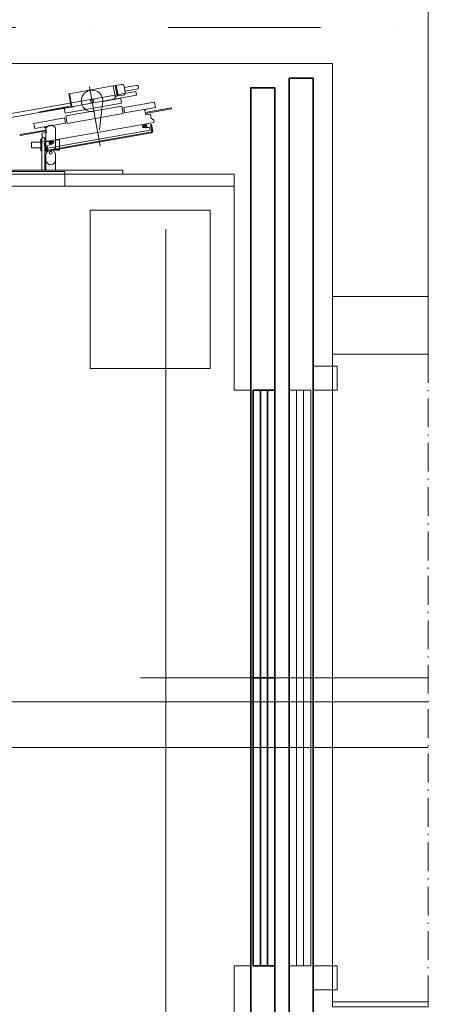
# Model space of a CAD drawing. Header units: millimetres. Extents: x 213386 to 459888, y 74252 to 208052.
# Tile 33 of 256: x 389325 to 390206, y 120597 to 122649. Entities that reach past the tile are written whole.
import ezdxf

# ---------------------------------------------------------------- set-up
doc = ezdxf.new("R2010")
doc.units = ezdxf.units.MM
doc.linetypes.add('ACAD_ISO10W100', pattern=[18.5, 12, -3, 0.5, -3])
doc.linetypes.add('ČERCHOVANÁ', pattern=[25.4, 12.7, -6.35, 0, -6.35])
for name, color, linetype, lineweight in [('NOVÁ TENKÁ', 255, 'Continuous', 0), ('NOVÁ TLUSTÁ', 255, 'Continuous', 0), ('OBRYSY', 255, 'Continuous', 0), ('OSY', 255, 'Continuous', 0), ('TENKA', 255, 'Continuous', 0), ('TEXT_35', 255, 'Continuous', 0), ('ŽB', 255, 'Continuous', 0)]:
    doc.layers.add(name, color=color, linetype=linetype, lineweight=lineweight)

# ---------------------------------------------------------------- blocks, each defined once
blk = doc.blocks.new('ev výtah')
at = {"layer": 'NOVÁ TENKÁ'}
for p, q in [((29915.4, 10892.4), (29915.4, 13392.4)), ((30010.4, 10892.4), (30010.4, 13392.4)), ((31110.4, 11297.4), (31110.4, 12972.4)), ((31085.4, 11297.4), (31085.4, 12947.4)), ((31085.4, 11650.4), (31085.4, 11876.4)), ((31115.4, 11876.4), (31115.4, 11650.4)), ((31118.4, 11529.4), (31118.4, 11861.9)), ((31222.7, 11794), (31274.5, 11500.7)), ((31230.6, 11795.4), (31282.3, 11502.1)), ((31164.9, 11719.4), (31176.9, 11719.4)), ((31164.9, 11700.4), (31164.9, 11719.4)), ((31176.9, 11700.4), (31176.9, 11719.4)), ((31118.4, 11697.9), (31185.9, 11697.9)), ((31158.9, 11700.4), (31182.9, 11700.4)), ((31158.9, 11697.9), (31158.9, 11700.4)), ((31182.9, 11697.9), (31182.9, 11700.4)), ((31185.9, 11697.9), (31185.9, 11691.9)), ((31118.4, 11691.9), (31185.9, 11691.9)), ((31118.4, 11689.4), (31151, 11689.4)), ((31158.9, 11691.9), (31158.9, 11689.4)), ((31168.9, 11689.4), (31158.9, 11689.4)), ((31164.9, 11688.4), (31164.9, 11689.4)), ((31179.9, 11689.4), (31168.9, 11689.4)), ((31182.9, 11689.4), (31179.9, 11689.4)), ((31182.9, 11691.9), (31182.9, 11689.4)), ((31204.7, 11689.4), (31182.9, 11689.4)), ((31151, 11669.4), (31118.4, 11669.4)), ((31168.4, 11669.4), (31160.4, 11669.4)), ((31160.4, 11669.4), (31160.4, 11661.4)), ((31181.4, 11661.4), (31160.4, 11661.4)), ((31164.9, 11669.4), (31164.9, 11670.4)), ((31179.9, 11669.4), (31168.9, 11669.4)), ((31181.4, 11669.4), (31179.9, 11669.4)), ((31204.7, 11669.4), (31181.4, 11669.4)), ((31181.4, 11669.4), (31181.4, 11661.4)), ((31115.4, 11650.4), (31085.4, 11650.4)), ((31110.4, 11529.4), (31118.4, 11529.4)), ((30060.4, 11492.4), (30060.4, 10892.4)), ((31282.3, 11502.1), (31274.5, 11500.7)), ((29460.4, 11132.4), (29410.4, 11132.4)), ((29410.4, 11132.4), (29410.4, 11082.4)), ((29460.4, 11082.4), (29460.4, 11132.4)), ((30660.4, 11132.4), (30710.4, 11132.4)), ((30660.4, 11082.4), (30660.4, 11132.4)), ((30710.4, 11132.4), (30710.4, 11082.4)), ((29410.4, 11082.4), (29460.4, 11082.4)), ((29460.4, 11092.4), (30660.4, 11092.4)), ((30710.4, 11082.4), (30660.4, 11082.4))]:
    blk.add_line(p, q, dxfattribs=at)
at = {"layer": 'NOVÁ TENKÁ', "ltscale": 0.25}
for p, q in [((31190.6, 11743), (31192.6, 11743.4)), ((31190.6, 11743), (31200.2, 11688.8)), ((31192.6, 11743.4), (31202.1, 11689.2)), ((31176.6, 11698.9), (31177.4, 11700.1)), ((31176.6, 11698.9), (31197.2, 11581.7)), ((31177.4, 11700.1), (31180.8, 11700.7)), ((31180.8, 11700.7), (31186.6, 11696.6)), ((31186.6, 11696.6), (31195.5, 11698.2)), ((31195.5, 11698.2), (31197.2, 11688.3)), ((31205.1, 11712.6), (31216, 11714.5)), ((31216.4, 11648.6), (31205.1, 11712.6)), ((31227.3, 11650.5), (31216, 11714.5)), ((31240.4, 11702.5), (31238.4, 11702.2)), ((31249.1, 11641.6), (31238.4, 11702.2)), ((31251.1, 11642), (31240.4, 11702.5)), ((31157.9, 11687), (31196.2, 11469.3)), ((31196.2, 11469.3), (31157.9, 11687)), ((31160.2, 11685.1), (31159.8, 11687.3)), ((31159.8, 11687.3), (31160.2, 11685.1)), ((31160.2, 11685.1), (31197.8, 11471.9)), ((31160.2, 11685.1), (31197.8, 11471.9)), ((31174.1, 11692.9), (31160.3, 11690.4)), ((31160.3, 11690.4), (31174.1, 11692.9)), ((31174.4, 11690.9), (31160.6, 11688.5)), ((31174.4, 11690.9), (31160.6, 11688.5)), ((31164.1, 11686), (31169.5, 11687)), ((31164.1, 11686), (31183, 11579.2)), ((31169.5, 11687), (31174.7, 11672.7)), ((31179.6, 11680.1), (31171.3, 11678.7)), ((31174.4, 11690.9), (31174.1, 11692.9)), ((31174.1, 11692.9), (31174.4, 11690.9)), ((31176.2, 11675.3), (31174.7, 11683.5)), ((31178.4, 11688.6), (31178.4, 11673.3)), ((31197.2, 11688.3), (31200.2, 11688.8)), ((31202.1, 11689.2), (31207.6, 11690.1)), ((31207.2, 11692.1), (31208.7, 11692.4)), ((31207.6, 11690.1), (31207.2, 11692.1)), ((31174.7, 11672.7), (31178.4, 11673.3)), ((31215.7, 11645.4), (31231.4, 11648.1)), ((31236.3, 11528.2), (31215.7, 11645.4)), ((31216.4, 11648.6), (31227.3, 11650.5)), ((31231.4, 11648.1), (31252.1, 11531)), ((31237.5, 11649.7), (31247.4, 11651.5)), ((31237.5, 11649.7), (31258.4, 11531.6)), ((31247.4, 11651.5), (31250.8, 11632.3)), ((31249.1, 11641.6), (31251.1, 11642)), ((31251, 11636.9), (31250.1, 11641.8)), ((31277.7, 11640.6), (31250.2, 11635.7)), ((31251, 11636.9), (31277.6, 11641.6)), ((31277.6, 11641.6), (31293.9, 11549)), ((31292.2, 11598.4), (31168.3, 11576.6)), ((31201.8, 11472.3), (31183, 11579.2)), ((31217.9, 11464.5), (31197.2, 11581.7)), ((31203.5, 11577.7), (31257.5, 11571.4)), ((31261.6, 11570.8), (31268.2, 11533.3)), ((31252.1, 11531), (31236.3, 11528.2)), ((31258.4, 11531.6), (31268.2, 11533.3)), ((31272.8, 11541.2), (31272.1, 11545.1)), ((31272.2, 11545.2), (31293.9, 11549)), ((31294.7, 11545.1), (31272.8, 11541.2)), ((31295.1, 11543.1), (31273.1, 11539.2)), ((31275, 11528.4), (31273.1, 11539.2)), ((31275.1, 11539.6), (31274.8, 11541.6)), ((31293.1, 11542.8), (31292.7, 11544.7)), ((31294.7, 11545.1), (31294, 11549)), ((31297, 11532.3), (31295.1, 11543.1)), ((31238.1, 11525.4), (31249, 11527.4)), ((31249.4, 11461.4), (31238.1, 11525.4)), ((31260.2, 11463.3), (31249, 11527.4)), ((31280.8, 11524.3), (31292.9, 11526.5)), ((31282.9, 11524.7), (31287.3, 11499.7)), ((31290.8, 11526.1), (31295.2, 11501.1)), ((31207.2, 11488.5), (31210.9, 11489.2)), ((31216.1, 11474.9), (31210.9, 11489.2)), ((31197.8, 11471.9), (31198.2, 11469.7)), ((31197.8, 11471.9), (31198.2, 11469.7)), ((31213.2, 11471.3), (31199.4, 11468.9)), ((31199.4, 11468.9), (31213.2, 11471.3)), ((31213.5, 11469.3), (31199.7, 11466.9)), ((31213.5, 11469.3), (31199.7, 11466.9)), ((31201.8, 11472.3), (31207.2, 11473.3)), ((31214.3, 11483.2), (31206, 11481.7)), ((31207.2, 11473.3), (31207.2, 11488.5)), ((31210.9, 11478.3), (31209.4, 11486.6)), ((31213.2, 11471.3), (31213.5, 11469.3)), ((31213.2, 11471.3), (31213.5, 11469.3)), ((31222.5, 11464.3), (31226.6, 11470.1)), ((31226.6, 11470.1), (31235.4, 11471.7)), ((31233.7, 11481.5), (31236.6, 11482)), ((31235.4, 11471.7), (31233.7, 11481.5)), ((31236.6, 11482), (31246.2, 11427.9)), ((31238.6, 11482.4), (31244, 11483.3)), ((31238.6, 11482.4), (31248.2, 11428.2)), ((31244.4, 11481.4), (31244, 11483.3)), ((31244.4, 11481.4), (31245.9, 11481.6)), ((31259.5, 11467.8), (31257.9, 11476.6)), ((31217.9, 11464.5), (31219.1, 11463.7)), ((31219.1, 11463.7), (31222.5, 11464.3)), ((31249.4, 11461.4), (31260.2, 11463.3)), ((31246.2, 11427.9), (31248.2, 11428.2))]:
    blk.add_line(p, q, dxfattribs=at)
at = {"layer": 'NOVÁ TENKÁ', "lineweight": 35}
for p, q in [((28810.4, 11182.4), (31310.4, 11182.4)), ((31310.4, 11182.4), (31310.4, 11132.4)), ((31310.4, 11132.4), (28810.4, 11132.4))]:
    blk.add_line(p, q, dxfattribs=at)
at = {"layer": 'NOVÁ TENKÁ', "ltscale": 0.25}
for points in [[(31238.4, 11702.2), (31240.4, 11702.5), (31250.2, 11646.9), (31248.3, 11646.5), (31247.4, 11651.5)], [(31251.1, 11642), (31249.1, 11641.6), (31248.3, 11646.5), (31250.2, 11646.9)]]:
    blk.add_lwpolyline(points, close=True, dxfattribs=at)
at = {"layer": 'NOVÁ TENKÁ', "linetype": 'Continuous'}
blk.add_lwpolyline([(31035.4, 11347.4), (30705.4, 11347.4), (30705.4, 11597.4), (31035.4, 11597.4)], close=True, dxfattribs=at)
at = {"layer": 'NOVÁ TENKÁ'}
for points in [[(28910.4, 11297.4), (29460.4, 11297.4), (29460.4, 11262.4)], [(31110.4, 11297.4), (30660.4, 11297.4), (30660.4, 11262.4)], [(29460.4, 11167.4), (30060.4, 11167.4)], [(30060.4, 11167.4), (30660.4, 11167.4)], [(29460.4, 11152.4), (30060.4, 11152.4)], [(30060.4, 11152.4), (30660.4, 11152.4)]]:
    blk.add_lwpolyline(points, dxfattribs=at)
at = {"layer": 'NOVÁ TENKÁ', "lineweight": 35}
for points in [[(28830.4, 11262.4), (31290.4, 11262.4), (31290.4, 11212.4), (28830.4, 11212.4)], [(30060.4, 11212.4), (30060.4, 11257.4), (29460.4, 11257.4), (29460.4, 11212.4)], [(30660.4, 11212.4), (30660.4, 11257.4), (30060.4, 11257.4), (30060.4, 11212.4)]]:
    blk.add_lwpolyline(points, close=True, dxfattribs=at)
for points in [[(29460.4, 11242.4), (30060.4, 11242.4)], [(29460.4, 11227.4), (30060.4, 11227.4)], [(30060.4, 11242.4), (30660.4, 11242.4)], [(30060.4, 11227.4), (30660.4, 11227.4)]]:
    blk.add_lwpolyline(points, dxfattribs=at)
at = {"layer": 'NOVÁ TENKÁ'}
for points in [[(30060.4, 11137.4), (30060.4, 11182.4), (29460.4, 11182.4), (29460.4, 11137.4)], [(30660.4, 11137.4), (30660.4, 11182.4), (30060.4, 11182.4), (30060.4, 11137.4)]]:
    blk.add_lwpolyline(points, close=True, dxfattribs=at)
blk.add_circle((31154.9, 11679.4), 3, dxfattribs=at)
at = {"layer": 'NOVÁ TENKÁ', "ltscale": 0.25}
for centre, radius in [((31175.4, 11679.4), 3), ((31262.7, 11593.3), 3.4), ((31210.2, 11482.4), 3)]:
    blk.add_circle(centre, radius, dxfattribs=at)
at = {"layer": 'NOVÁ TENKÁ'}
for centre, radius, start, end in [((31151, 11681.4), 8, 41.8103, 90), ((31159.9, 11689.4), 4, 221.8103, 318.1897), ((31168.9, 11681.4), 8, 90, 138.1897), ((31151, 11677.4), 8, 270, 318.1897), ((31159.9, 11669.4), 4, 41.8103, 138.1897), ((31168.9, 11677.4), 8, 221.8103, 270)]:
    blk.add_arc(centre, radius, start, end, dxfattribs=at)
at = {"layer": 'NOVÁ TENKÁ', "ltscale": 0.25}
for centre, radius, start, end in [((31160.8, 11687.5), 3, 100, 190), ((31160.8, 11687.5), 3, 100, 190), ((31160.8, 11687.5), 1, 100, 190), ((31160.8, 11687.5), 1, 100, 190), ((31262.7, 11593.3), 22.5, 256.5423, 190), ((31271.2, 11551.1), 6, 190, 280), ((31292.1, 11531.4), 5, 280, 10), ((31279.9, 11529.3), 5, 190, 280), ((31291.3, 11500.4), 4, 190, 10), ((31199.2, 11469.8), 3, 190, 280), ((31199.2, 11469.8), 3, 190, 280), ((31199.2, 11469.8), 1, 190, 280), ((31199.2, 11469.8), 1, 190, 280)]:
    blk.add_arc(centre, radius, start, end, dxfattribs=at)
at = {"layer": 'NOVÁ TENKÁ'}
for centre, major_axis, ratio, start_param, end_param in [((31140.3, 11679.4), (-10.4, 0), 0.964205, 4.712389, 7.853982), ((31204.7, 11679.4), (0, 10), 0.72542, 3.141593, 6.283185)]:
    blk.add_ellipse(centre, major_axis=major_axis, ratio=ratio, start_param=start_param, end_param=end_param, dxfattribs=at)

msp = doc.modelspace()

# ---------------------------------------------------------------- linework, layer by layer
at = {"layer": 'NOVÁ TLUSTÁ', "ltscale": 5}
for points in [[(389976.638, 122072.154), (390176.638, 122072.154), (390176.638, 121952.155), (389976.638, 121952.155)], [(389976.638, 120592.154), (390176.638, 120592.154), (390176.638, 120602.154), (389976.638, 120602.154)]]:
    msp.add_lwpolyline(points, close=True, dxfattribs=at)
at = {"layer": 'OBRYSY'}
msp.add_line((389629.638, 120052.154), (389629.638, 122212.154), dxfattribs=at)
at = {"layer": 'OSY', "linetype": 'ČERCHOVANÁ', "ltscale": 25}
msp.add_line((400113.194, 122632.154), (372474.222, 122632.154), dxfattribs=at)
at = {"layer": 'TENKA', "ltscale": 5}
msp.add_line((389976.638, 121952.155), (389976.638, 120602.154), dxfattribs=at)
at = {"layer": 'TENKA', "linetype": 'ACAD_ISO10W100', "ltscale": 5}
msp.add_line((390176.638, 121952.155), (390176.638, 120602.154), dxfattribs=at)
at = {"layer": 'ŽB'}
for p, q in [((390176.638, 123259.654), (390176.638, 122072.154)), ((387876.638, 122557.154), (389976.638, 122557.154)), ((387876.638, 122557.154), (389976.638, 122557.154)), ((389976.638, 122557.154), (389976.638, 122072.154)), ((389976.638, 122072.154), (390176.638, 122072.154))]:
    msp.add_line(p, q, dxfattribs=at)

# ---------------------------------------------------------------- block references
at = {"layer": 'TEXT_35', "rotation": 90}
msp.add_blockref('ev výtah', (401069.045, 91216.715), dxfattribs=at)

doc.saveas('drawing.dxf')
